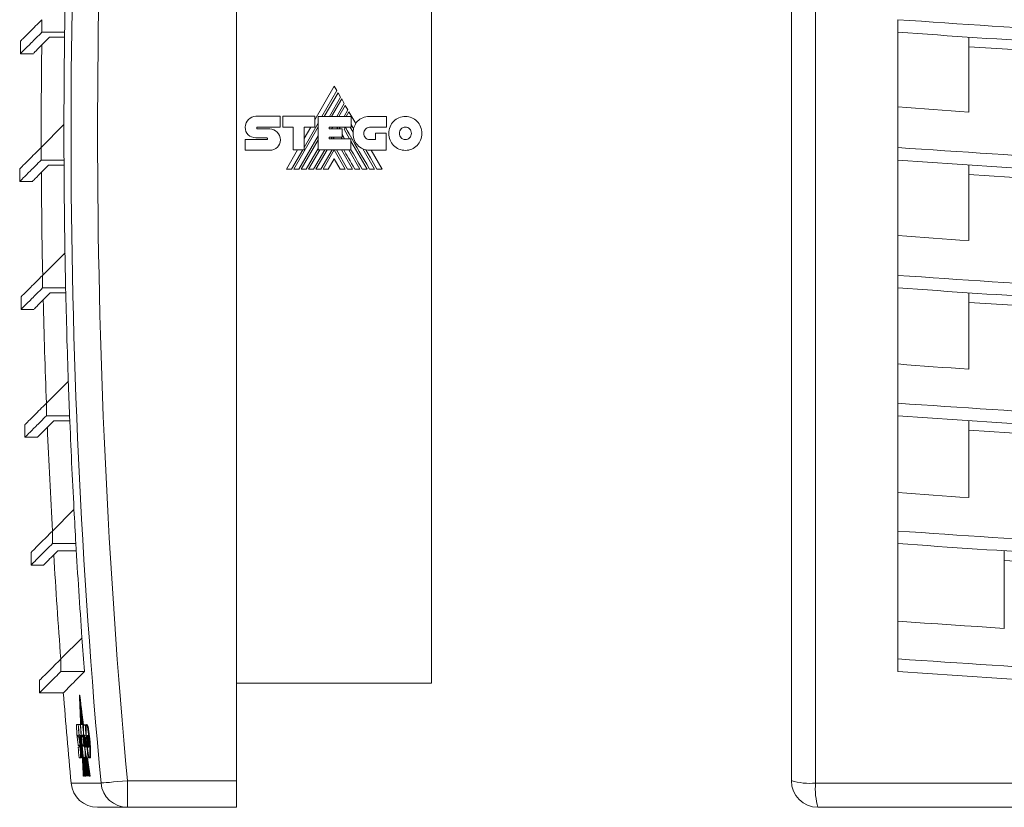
# Model space of a CAD drawing. Header units: millimetres. Extents: x 45 to 362, y 43 to 277.
# Tile 2 of 5: x 45 to 156, y 125 to 213. Entities that reach past the tile are written whole.
import ezdxf

# ---------------------------------------------------------------- set-up
doc = ezdxf.new("R2010")
doc.units = ezdxf.units.MM
doc.linetypes.add('PHANTOM', pattern=[12.7, 6.35, -1.27, 1.27, -1.27, 1.27, -1.27])
doc.layers.add('___VS___', color=7, linetype='Continuous', lineweight=15)

msp = doc.modelspace()

# ---------------------------------------------------------------- linework, layer by layer
at = {"color": 7, "linetype": 'Continuous', "lineweight": 15}
for p, q in [((69.78, 127.69), (69.78, 273.69)), ((132.32, 127.69), (132.32, 273.69)), ((135.05, 273.97), (135.05, 127.42)), ((91.78, 262.69), (91.78, 138.69)), ((47.86, 213.41), (47.86, 212)), ((144.32, 213.41), (144.32, 212)), ((47.86, 212), (50.42, 212)), ((144.32, 212), (144.32, 201.59)), ((45.44, 211), (45.44, 209.58)), ((48.7, 211.43), (50.42, 211.43)), ((152.32, 202.99), (152.32, 211.43)), ((45.44, 209.58), (46.91, 209.58)), ((80.81, 205.91), (78.63, 202.14)), ((79.42, 202.52), (81.1, 205.42)), ((81.1, 205.42), (80.81, 205.91)), ((81.23, 205.19), (79.68, 202.52)), ((80.25, 202.52), (81.51, 204.7)), ((81.64, 204.48), (80.51, 202.52)), ((81.51, 204.7), (81.23, 205.19)), ((81.92, 203.98), (81.64, 204.48)), ((81.08, 202.52), (81.92, 203.98)), ((82.05, 203.76), (81.33, 202.52)), ((81.91, 202.52), (82.34, 203.26)), ((82.34, 203.26), (82.05, 203.76)), ((71.98, 202.53), (74.72, 202.53)), ((74.72, 202.53), (74.72, 201.31)), ((74.99, 201.31), (74.99, 202.53)), ((74.99, 202.53), (78.63, 202.53)), ((78.63, 202.53), (78.63, 201.32)), ((78.99, 198.75), (78.99, 202.52)), ((78.99, 202.52), (82.71, 202.52)), ((82.46, 203.04), (82.16, 202.52)), ((83.23, 201.72), (82.46, 203.04)), ((82.71, 202.52), (82.71, 201.3)), ((84.78, 202.51), (86.69, 202.51)), ((86.69, 202.51), (86.69, 201.29)), ((50.34, 201.59), (47.77, 199.01)), ((70.78, 201.3), (70.78, 201.3)), ((72.14, 201.31), (74.72, 201.31)), ((72.14, 201.12), (73.53, 201.12)), ((76.17, 201.31), (74.99, 201.31)), ((76.17, 198.75), (76.17, 201.31)), ((76.25, 196.58), (78.99, 201.33)), ((77.41, 199.03), (78.99, 201.77)), ((78.63, 201.32), (77.41, 201.32)), ((77.41, 198.75), (77.41, 201.32)), ((78.15, 201.32), (77.41, 200.04)), ((80.23, 201.3), (82.71, 201.3)), ((80.23, 201.3), (80.23, 201.1)), ((80.23, 201.1), (81.71, 201.1)), ((80.51, 201.1), (80.63, 201.3)), ((81.09, 201.1), (81.21, 201.3)), ((81.34, 201.1), (81.46, 201.3)), ((81.71, 201.1), (81.71, 200.18)), ((81.91, 201.08), (82.04, 201.3)), ((81.91, 201.08), (82.54, 200)), ((82.61, 201.3), (82.93, 200.74)), ((86.69, 201.29), (84.78, 201.29)), ((144.32, 201.59), (144.32, 199.01)), ((70.78, 199.91), (73.18, 199.91)), ((73.18, 200.11), (71.98, 200.11)), ((76.82, 196.58), (78.99, 200.34)), ((77.08, 196.58), (78.99, 199.89)), ((80.23, 200.18), (81.71, 200.18)), ((80.23, 200.18), (80.23, 200)), ((80.23, 200), (82.69, 200)), ((80.45, 200), (80.56, 200.18)), ((80.7, 200), (80.81, 200.18)), ((81.6, 200.18), (81.71, 200)), ((82.69, 198.75), (82.69, 200)), ((84.78, 199.91), (85.44, 199.91)), ((85.44, 199.91), (85.44, 200.64)), ((85.44, 200.64), (86.65, 200.64)), ((86.65, 200.64), (86.65, 198.7)), ((47.77, 199.01), (47.77, 197.6)), ((73.53, 198.7), (70.78, 198.7)), ((76.67, 198.75), (75.41, 196.58)), ((75.99, 196.58), (77.25, 198.75)), ((76.17, 198.75), (77.41, 198.75)), ((77.64, 196.58), (78.99, 198.91)), ((77.9, 196.58), (79.16, 198.75)), ((78.47, 196.58), (79.73, 198.75)), ((78.73, 196.58), (79.99, 198.75)), ((78.99, 198.75), (82.69, 198.75)), ((79.3, 196.58), (80.56, 198.75)), ((79.55, 196.58), (80.8, 198.74)), ((82.05, 196.58), (80.8, 198.74)), ((82.3, 196.58), (81.04, 198.75)), ((81.61, 198.75), (82.87, 196.58)), ((82.43, 198.75), (83.69, 196.58)), ((82.69, 199.74), (84.52, 196.58)), ((84.02, 198.87), (85.34, 196.58)), ((86.65, 198.7), (84.79, 198.7)), ((86.2, 196.58), (84.97, 198.7)), ((144.32, 199.01), (144.32, 197.6)), ((47.77, 197.6), (50.35, 197.6)), ((80.8, 197.75), (80.12, 196.58)), ((80.8, 197.75), (81.48, 196.58)), ((144.32, 197.6), (144.32, 187.14)), ((45.35, 196.6), (45.35, 195.18)), ((48.61, 197.03), (50.35, 197.03)), ((152.32, 188.52), (152.32, 197.03)), ((45.35, 195.18), (46.82, 195.18)), ((50.46, 187.14), (47.93, 184.61)), ((144.32, 187.14), (144.32, 184.61)), ((47.93, 184.61), (47.93, 183.2)), ((144.32, 184.61), (144.32, 183.2)), ((47.93, 183.2), (50.54, 183.2)), ((144.32, 183.2), (144.32, 172.68)), ((45.52, 182.2), (45.52, 180.78)), ((48.78, 182.63), (50.55, 182.63)), ((152.32, 174.04), (152.32, 182.63)), ((45.52, 180.78), (46.98, 180.78)), ((50.84, 172.68), (48.36, 170.21)), ((144.32, 172.68), (144.32, 170.21)), ((48.36, 170.21), (48.36, 168.8)), ((144.32, 170.21), (144.32, 168.8)), ((48.36, 168.8), (50.98, 168.8)), ((144.32, 168.8), (144.32, 158.24)), ((45.95, 167.8), (45.95, 166.38)), ((49.21, 168.23), (51, 168.23)), ((152.32, 159.57), (152.32, 168.23)), ((45.95, 166.38), (47.41, 166.38)), ((51.47, 158.24), (49.05, 155.81)), ((144.32, 158.24), (144.32, 155.81)), ((49.05, 155.81), (49.05, 154.4)), ((144.32, 155.81), (144.32, 154.4)), ((49.05, 154.4), (51.69, 154.4)), ((144.32, 154.4), (144.32, 143.79)), ((46.64, 153.4), (46.64, 151.98)), ((49.64, 153.57), (51.74, 153.57)), ((156.32, 144.85), (156.32, 153.57)), ((46.64, 151.98), (48.07, 151.98)), ((52.38, 143.79), (50, 141.41)), ((144.32, 143.79), (144.32, 141.41)), ((50, 141.41), (50, 140)), ((144.32, 141.41), (144.32, 140)), ((50, 140), (52.66, 140)), ((47.58, 139), (47.58, 137.58)), ((91.78, 138.69), (69.78, 138.69)), ((47.58, 137.58), (50.29, 137.58)), ((52.13, 137.32), (52.08, 137.32)), ((52.19, 136.83), (52.14, 136.83)), ((52.21, 136.61), (52.16, 136.61)), ((52.2, 136.61), (52.19, 136.83)), ((52.27, 136.13), (52.22, 136.13)), ((52.3, 135.91), (52.25, 135.91)), ((52.28, 135.91), (52.27, 136.13)), ((52.36, 135.43), (52.31, 135.43)), ((52.38, 135.21), (52.33, 135.21)), ((52.44, 134.72), (52.39, 134.72)), ((52.47, 134.51), (52.42, 134.51)), ((51.94, 134.02), (51.78, 134.02)), ((51.94, 134.02), (52.02, 134.02)), ((52.18, 134.01), (51.95, 134.01)), ((52.18, 134.01), (52.22, 134.01)), ((52.45, 134), (52.2, 134)), ((52.45, 134), (52.48, 134)), ((52.55, 133.22), (52.58, 132.64)), ((52.73, 133.99), (52.6, 133.99)), ((52.73, 133.99), (52.81, 133.99)), ((52.89, 134.01), (52.97, 134.01)), ((53.04, 133.45), (53.12, 133.45)), ((51.81, 132.81), (51.81, 132.81)), ((51.89, 132.82), (52.04, 132.82)), ((51.89, 132.72), (51.97, 132.72)), ((51.9, 132.66), (51.98, 132.66)), ((51.98, 132.63), (51.91, 132.63)), ((51.98, 132.63), (52.06, 132.63)), ((52.04, 132.82), (52.05, 132.82)), ((52.05, 132.82), (52.12, 132.82)), ((52.06, 132.27), (52.15, 132.27)), ((52.2, 132.83), (52.28, 132.83)), ((52.28, 132.83), (52.3, 132.83)), ((52.38, 132.81), (52.55, 132.81)), ((52.5, 132.61), (52.4, 132.61)), ((52.5, 132.61), (52.53, 132.61)), ((52.53, 132.81), (52.63, 132.02)), ((52.53, 132.61), (52.58, 131.99)), ((52.56, 132.6), (52.54, 132.6)), ((52.55, 132.81), (52.57, 132.81)), ((52.68, 132.6), (52.76, 132.6)), ((52.7, 132.8), (52.83, 132.8)), ((52.71, 132.13), (52.79, 132.13)), ((52.8, 132.16), (52.86, 131.45)), ((52.89, 132.16), (52.8, 132.16)), ((52.83, 132.8), (52.86, 132.8)), ((52.89, 132.16), (52.91, 132.16)), ((52.97, 132.61), (53.05, 132.61)), ((53, 132.13), (53.08, 132.13)), ((53.2, 132.13), (53.28, 132.13)), ((52.07, 131.45), (51.93, 131.45)), ((51.98, 131.65), (52.05, 131.65)), ((52.16, 131.41), (52.24, 131.41)), ((52.48, 131.71), (52.58, 131.71)), ((52.58, 131.99), (52.64, 131.53)), ((52.58, 131.71), (52.62, 131.71)), ((52.66, 131.53), (52.68, 131.53)), ((52.86, 131.45), (52.81, 131.45)), ((53.06, 131.64), (53.14, 131.64)), ((52.04, 130.27), (52.19, 130.27)), ((52.19, 130.27), (52.27, 130.27)), ((52.21, 130.6), (52.29, 130.6)), ((52.34, 130.32), (52.42, 130.32)), ((52.42, 130.59), (52.44, 130.59)), ((52.42, 130.32), (52.46, 130.32)), ((52.52, 130.32), (52.77, 130.32)), ((52.69, 130.3), (52.67, 130.3)), ((52.77, 130.32), (52.8, 130.32)), ((52.92, 130.26), (53.05, 130.26)), ((52.92, 130.26), (53.19, 128.19)), ((53.05, 130.26), (53.13, 130.26)), ((53.22, 130.25), (53.3, 130.25)), ((53.27, 130.8), (53.35, 130.8)), ((52.55, 128.19), (52.52, 128.19)), ((52.65, 128.19), (52.62, 128.19)), ((52.67, 128.19), (52.65, 128.19)), ((52.76, 128.19), (52.72, 128.19)), ((52.81, 128.19), (52.78, 128.19)), ((53.24, 128.19), (53.19, 128.19)), ((53.29, 128.19), (53.24, 128.19)), ((57.49, 127.69), (57.49, 124.69)), ((57.49, 127.69), (69.78, 127.69)), ((69.78, 127.69), (69.78, 124.69)), ((135.05, 127.42), (281.6, 127.42)), ((57.49, 124.69), (54.13, 124.69)), ((69.78, 124.69), (57.49, 124.69)), ((281.32, 124.69), (135.32, 124.69))]:
    msp.add_line(p, q, dxfattribs=at)
at = {"color": 8, "linetype": 'Continuous', "lineweight": 15}
for p, q in [((52.76, 131.65), (52.84, 131.65)), ((51.14, 127.42), (54.52, 127.42))]:
    msp.add_line(p, q, dxfattribs=at)
at = {"color": 7, "linetype": 'Continuous', "lineweight": 15, "flags": 128}
for points in [[(152.32, 210.37), (159.18, 209.94), (166.04, 209.55), (172.91, 209.23), (179.79, 208.96), (186.67, 208.75), (193.55, 208.6), (200.44, 208.51), (207.32, 208.47)], [(152.32, 202.99), (151.32, 203.07), (150.32, 203.14), (149.32, 203.21), (148.32, 203.29), (147.32, 203.36), (146.32, 203.44), (145.32, 203.52), (144.32, 203.6)], [(85.62, 196.58), (85.24, 197.24), (84.88, 197.86), (84.61, 198.31), (84.36, 198.74)], [(152.32, 195.97), (159.18, 195.54), (166.04, 195.15), (172.91, 194.83), (179.79, 194.56), (186.67, 194.35), (193.55, 194.2), (200.44, 194.11), (207.32, 194.07)], [(152.32, 188.52), (151.32, 188.59), (150.32, 188.66), (149.32, 188.73), (148.32, 188.8), (147.32, 188.88), (146.32, 188.96), (145.32, 189.03), (144.32, 189.11)], [(152.32, 181.57), (159.18, 181.14), (166.04, 180.75), (172.91, 180.43), (179.79, 180.16), (186.67, 179.95), (193.55, 179.8), (200.44, 179.71), (207.32, 179.67)], [(152.32, 174.04), (151.32, 174.11), (150.32, 174.18), (149.32, 174.25), (148.32, 174.32), (147.32, 174.4), (146.32, 174.47), (145.32, 174.55), (144.32, 174.63)], [(152.32, 167.17), (159.18, 166.74), (166.04, 166.35), (172.91, 166.03), (179.79, 165.76), (186.67, 165.55), (193.55, 165.4), (200.44, 165.31), (207.32, 165.27)], [(152.32, 159.57), (151.32, 159.64), (150.32, 159.71), (149.32, 159.78), (148.32, 159.85), (147.32, 159.92), (146.32, 159.99), (145.32, 160.07), (144.32, 160.15)], [(156.32, 152.51), (162.68, 152.13), (169.05, 151.8), (175.42, 151.53), (181.8, 151.3), (188.17, 151.11), (194.56, 150.98), (200.94, 150.9), (207.32, 150.87)], [(156.32, 144.85), (154.82, 144.94), (153.32, 145.04), (151.82, 145.13), (150.32, 145.24), (148.82, 145.34), (147.32, 145.45), (145.82, 145.56), (144.32, 145.67)], [(52.08, 137.32), (52.09, 137.26), (52.09, 137.2), (52.1, 137.14), (52.11, 137.07), (52.12, 137.01), (52.12, 136.95), (52.13, 136.89), (52.14, 136.83)], [(52.22, 134.01), (52.22, 134.09), (52.2, 134.55), (52.18, 135.01), (52.16, 135.48), (52.14, 135.94), (52.12, 136.4), (52.1, 136.86), (52.08, 137.32)], [(52.19, 136.83), (52.18, 136.89), (52.17, 136.95), (52.17, 137.01), (52.16, 137.07), (52.15, 137.14), (52.14, 137.2), (52.14, 137.26), (52.13, 137.32)], [(52.14, 136.83), (52.15, 136.48), (52.17, 136.12), (52.18, 135.77), (52.2, 135.42), (52.21, 135.06), (52.23, 134.71), (52.24, 134.35), (52.26, 134)], [(52.16, 136.61), (52.17, 136.55), (52.18, 136.49), (52.19, 136.43), (52.19, 136.37), (52.2, 136.31), (52.21, 136.25), (52.21, 136.19), (52.22, 136.13)], [(52.28, 134), (52.26, 134.33), (52.25, 134.65), (52.23, 134.98), (52.22, 135.31), (52.2, 135.63), (52.19, 135.96), (52.18, 136.28), (52.16, 136.61)], [(52.27, 136.13), (52.26, 136.19), (52.26, 136.25), (52.25, 136.31), (52.24, 136.37), (52.24, 136.43), (52.23, 136.49), (52.22, 136.55), (52.21, 136.61)], [(52.22, 136.13), (52.23, 135.86), (52.24, 135.6), (52.26, 135.33), (52.27, 135.07), (52.28, 134.8), (52.29, 134.53), (52.3, 134.27), (52.31, 134)], [(52.25, 135.91), (52.26, 135.85), (52.26, 135.79), (52.27, 135.73), (52.28, 135.67), (52.28, 135.61), (52.29, 135.55), (52.3, 135.49), (52.31, 135.43)], [(52.33, 134), (52.32, 134.24), (52.31, 134.48), (52.3, 134.72), (52.29, 134.96), (52.28, 135.2), (52.27, 135.44), (52.26, 135.67), (52.25, 135.91)], [(52.36, 135.43), (52.35, 135.49), (52.34, 135.55), (52.34, 135.61), (52.33, 135.67), (52.32, 135.73), (52.31, 135.79), (52.31, 135.85), (52.3, 135.91)], [(52.31, 135.43), (52.31, 135.25), (52.32, 135.07), (52.33, 134.89), (52.34, 134.72), (52.35, 134.54), (52.35, 134.36), (52.36, 134.18), (52.37, 134)], [(52.37, 135.21), (52.36, 135.25), (52.36, 135.43)], [(52.33, 135.21), (52.34, 135.15), (52.35, 135.09), (52.36, 135.03), (52.36, 134.97), (52.37, 134.91), (52.38, 134.85), (52.39, 134.78), (52.39, 134.72)], [(52.39, 134), (52.38, 134.15), (52.37, 134.3), (52.37, 134.46), (52.36, 134.61), (52.35, 134.76), (52.35, 134.91), (52.34, 135.06), (52.33, 135.21)], [(52.44, 134.72), (52.44, 134.78), (52.43, 134.85), (52.42, 134.91), (52.41, 134.97), (52.41, 135.03), (52.4, 135.09), (52.39, 135.15), (52.38, 135.21)], [(52.39, 134.72), (52.4, 134.63), (52.4, 134.54), (52.41, 134.45), (52.41, 134.36), (52.41, 134.27), (52.42, 134.18), (52.42, 134.09), (52.42, 134)], [(52.42, 134.51), (52.44, 134.35), (52.46, 134.19), (52.48, 134.03), (52.5, 133.87), (52.52, 133.71), (52.54, 133.54), (52.54, 133.52)], [(52.44, 134), (52.44, 134.06), (52.44, 134.13), (52.43, 134.19), (52.43, 134.26), (52.43, 134.32), (52.43, 134.38), (52.42, 134.45), (52.42, 134.51)], [(52.45, 134.51), (52.45, 134.54), (52.45, 134.63), (52.44, 134.72)], [(52.55, 133.85), (52.55, 133.87), (52.53, 134.03), (52.51, 134.19), (52.49, 134.35), (52.47, 134.51)], [(52.81, 133.99), (52.83, 133.84), (52.84, 133.69), (52.84, 133.66)], [(52.34, 131.58), (52.33, 131.74), (52.32, 131.89), (52.32, 132.05), (52.31, 132.2), (52.3, 132.36), (52.29, 132.52), (52.28, 132.67), (52.28, 132.83)], [(52.33, 132.47), (52.34, 132.27), (52.36, 131.93), (52.37, 131.6), (52.39, 131.26), (52.41, 130.93), (52.42, 130.59)], [(52.4, 132.61), (52.4, 132.64), (52.4, 132.66), (52.39, 132.69), (52.39, 132.71), (52.39, 132.74), (52.39, 132.76), (52.38, 132.79), (52.38, 132.81)], [(52.41, 132.81), (52.42, 132.79), (52.42, 132.76), (52.42, 132.74), (52.42, 132.71), (52.42, 132.69), (52.43, 132.66), (52.43, 132.64), (52.43, 132.61)], [(52.42, 132.81), (52.42, 132.79), (52.42, 132.76), (52.43, 132.74), (52.43, 132.71), (52.43, 132.69), (52.43, 132.66), (52.43, 132.64), (52.43, 132.61)], [(52.45, 132.61), (52.45, 132.64), (52.45, 132.66), (52.45, 132.69), (52.44, 132.71), (52.44, 132.74), (52.44, 132.76), (52.44, 132.79), (52.44, 132.81)], [(52.48, 132.81), (52.48, 132.79), (52.48, 132.76), (52.48, 132.74), (52.48, 132.71), (52.48, 132.69), (52.48, 132.66), (52.49, 132.64), (52.49, 132.61)], [(52.5, 132.61), (52.5, 132.64), (52.5, 132.66), (52.5, 132.69), (52.5, 132.71), (52.5, 132.74), (52.5, 132.76), (52.5, 132.79), (52.49, 132.81)], [(52.53, 132.81), (52.54, 132.78), (52.54, 132.76), (52.54, 132.73), (52.54, 132.7), (52.54, 132.68), (52.54, 132.65), (52.54, 132.62), (52.54, 132.6)], [(52.54, 132.6), (52.56, 132.47), (52.58, 132.33), (52.59, 132.2), (52.61, 132.07), (52.63, 131.93), (52.64, 131.8), (52.66, 131.67), (52.68, 131.53)], [(52.57, 128.19), (52.54, 128.77), (52.51, 129.35), (52.48, 129.93), (52.45, 130.51), (52.42, 131.09), (52.39, 131.67), (52.37, 132.04)], [(52.45, 131.07), (52.46, 130.95), (52.48, 130.49), (52.51, 130.03), (52.53, 129.57), (52.55, 129.11), (52.58, 128.65), (52.6, 128.19)], [(52.49, 131.53), (52.49, 131.56), (52.49, 131.58), (52.49, 131.6), (52.48, 131.62), (52.48, 131.65), (52.48, 131.67), (52.48, 131.69), (52.48, 131.71)], [(52.51, 131.71), (52.51, 131.69), (52.51, 131.67), (52.51, 131.65), (52.52, 131.62), (52.52, 131.6), (52.52, 131.58), (52.52, 131.56), (52.52, 131.53)], [(52.53, 131.71), (52.53, 131.69), (52.53, 131.67), (52.53, 131.65), (52.53, 131.62), (52.53, 131.6), (52.54, 131.58), (52.54, 131.56), (52.54, 131.53)], [(52.55, 131.53), (52.55, 131.56), (52.55, 131.58), (52.55, 131.6), (52.55, 131.62), (52.55, 131.65), (52.55, 131.67), (52.55, 131.69), (52.55, 131.71)], [(52.6, 131.71), (52.6, 131.69), (52.6, 131.67), (52.61, 131.65), (52.61, 131.62), (52.61, 131.6), (52.62, 131.58), (52.62, 131.56), (52.62, 131.53)], [(52.71, 131.28), (52.76, 130.9), (52.81, 130.51), (52.86, 130.12), (52.91, 129.74), (52.96, 129.35), (53.01, 128.96), (53.06, 128.58), (53.11, 128.19)], [(52.52, 128.19), (52.5, 128.46), (52.49, 128.72), (52.47, 128.99), (52.46, 129.25), (52.45, 129.52), (52.43, 129.79), (52.42, 130.05), (52.4, 130.32)], [(52.44, 130.32), (52.45, 130.05), (52.47, 129.79), (52.48, 129.52), (52.5, 129.25), (52.51, 128.99), (52.52, 128.72), (52.54, 128.46), (52.55, 128.19)], [(52.62, 128.19), (52.6, 128.59), (52.58, 129), (52.55, 129.41), (52.53, 129.81), (52.51, 130.22), (52.49, 130.62), (52.49, 130.64)], [(52.54, 130.32), (52.55, 130.19), (52.56, 129.9), (52.58, 129.62), (52.59, 129.33), (52.61, 129.05), (52.62, 128.76), (52.64, 128.47), (52.65, 128.19)], [(52.67, 128.19), (52.66, 128.46), (52.64, 128.72), (52.63, 128.99), (52.61, 129.25), (52.6, 129.52), (52.59, 129.79), (52.57, 130.05), (52.56, 130.32)], [(52.6, 130.32), (52.61, 130.05), (52.62, 129.79), (52.64, 129.52), (52.65, 129.25), (52.66, 128.99), (52.68, 128.72), (52.69, 128.46), (52.71, 128.19)], [(52.72, 128.19), (52.71, 128.46), (52.7, 128.72), (52.68, 128.99), (52.67, 129.25), (52.65, 129.52), (52.64, 129.79), (52.63, 130.05), (52.61, 130.32)], [(52.65, 130.32), (52.66, 130.05), (52.68, 129.79), (52.69, 129.52), (52.7, 129.25), (52.72, 128.99), (52.73, 128.72), (52.75, 128.46), (52.76, 128.19)], [(52.67, 130.3), (52.7, 130.04), (52.74, 129.77), (52.77, 129.51), (52.8, 129.25), (52.84, 128.98), (52.87, 128.72), (52.91, 128.45), (52.94, 128.19)], [(52.78, 128.19), (52.76, 128.45), (52.75, 128.72), (52.74, 128.98), (52.72, 129.25), (52.71, 129.51), (52.7, 129.77), (52.68, 130.04), (52.67, 130.3)], [(52.96, 128.19), (52.93, 128.46), (52.89, 128.72), (52.86, 128.99), (52.82, 129.25), (52.79, 129.52), (52.75, 129.79), (52.72, 130.05), (52.68, 130.32)], [(52.72, 130.32), (52.76, 130.05), (52.79, 129.79), (52.82, 129.52), (52.86, 129.25), (52.89, 128.99), (52.93, 128.72), (52.96, 128.46), (53, 128.19)], [(52.78, 130.32), (52.81, 130.05), (52.85, 129.79), (52.88, 129.52), (52.92, 129.25), (52.95, 128.99), (52.99, 128.72), (53.02, 128.46), (53.06, 128.19)], [(52.88, 130.43), (52.91, 130.15), (52.95, 129.87), (52.99, 129.59), (53.02, 129.31), (53.06, 129.03), (53.1, 128.75), (53.14, 128.47), (53.17, 128.19)], [(52.96, 130.26), (52.99, 130), (53.03, 129.74), (53.06, 129.49), (53.1, 129.23), (53.13, 128.97), (53.17, 128.71), (53.2, 128.45), (53.24, 128.19)], [(53.29, 128.19), (53.25, 128.45), (53.22, 128.71), (53.18, 128.97), (53.15, 129.23), (53.11, 129.49), (53.08, 129.74), (53.04, 130), (53.01, 130.26)], [(53.1, 130.64), (53.11, 130.5), (53.13, 130.26)], [(52.9, 128.19), (52.89, 128.33), (52.87, 128.48), (52.85, 128.62), (52.83, 128.76), (52.81, 128.91), (52.79, 129.05), (52.77, 129.19), (52.76, 129.34)], [(52.76, 129.34), (52.76, 129.19), (52.77, 129.05), (52.78, 128.91), (52.78, 128.76), (52.79, 128.62), (52.8, 128.48), (52.81, 128.33), (52.81, 128.19)], [(52.86, 128.19), (52.86, 128.33), (52.85, 128.48), (52.84, 128.62), (52.84, 128.7)], [(57.49, 127.69), (56.94, 127.64), (56.41, 127.59), (55.92, 127.55), (55.48, 127.5), (55.11, 127.47), (54.82, 127.44), (54.62, 127.43), (54.52, 127.42)]]:
    msp.add_lwpolyline(points, dxfattribs=at)
at = {"color": 7, "linetype": 'Continuous', "lineweight": 15}
for centre, radius, start, end in [((847.78, 200.69), 796.64, 174.72247, 185.27753), ((847.78, 200.69), 793.65, 174.72247, 185.27753), ((847.78, 200.69), 797.44, 178.89687, 179.18772), ((847.78, 200.69), 797.44, 179.18772, 179.93551), ((847.78, 200.69), 800, 179.29289, 180.11927), ((847.78, 200.69), 800, 179.29284, 180.11922), ((847.78, 200.69), 797.44, 179.93551, 180.22239), ((85.01, 200.65), 2.08, 149.0381, 166.8386), ((84.79, 200.57), 1.87, 174.6401, 270), ((847.78, 200.69), 797.44, 180.22239, 180.97398), ((847.78, 200.69), 800, 180.32106, 181.15122), ((847.78, 200.69), 800, 180.32102, 181.15117), ((847.78, 200.69), 797.44, 180.97398, 181.25713), ((847.78, 200.69), 797.44, 181.25713, 182.01265), ((847.78, 200.69), 800, 181.34951, 182.18358), ((847.78, 200.69), 800, 181.34947, 182.18354), ((847.78, 200.69), 797.44, 182.01265, 182.29228), ((847.78, 200.69), 797.44, 182.29228, 183.05186), ((847.78, 200.69), 800, 182.37855, 183.2167), ((847.78, 200.69), 800, 182.37851, 183.21666), ((847.78, 200.69), 797.44, 183.05186, 183.32818), ((847.78, 200.69), 797.44, 183.32818, 184.09196), ((847.78, 200.69), 800, 183.4085, 184.25089), ((847.78, 200.69), 800, 183.40846, 184.25085), ((847.78, 200.69), 797.44, 184.09196, 184.36517), ((847.78, 200.69), 800, 184.52128, 185.25529), ((847.78, 200.69), 798.63, 184.78899, 184.87509), ((847.78, 200.69), 798.61, 184.78945, 184.87519), ((847.78, 200.69), 798.39, 184.7908, 184.87584), ((847.78, 200.69), 798.37, 184.79166, 185.05693), ((847.78, 200.69), 798.12, 184.79314, 184.87893), ((847.78, 200.69), 798.09, 184.79332, 184.8586), ((847.78, 200.69), 797.84, 184.79556, 184.88175), ((847.78, 200.69), 798.54, 184.87562, 185.05581), ((847.78, 200.69), 798.47, 184.87537, 185.05629), ((847.78, 200.69), 798.19, 184.89258, 184.95747), ((847.78, 200.69), 797.84, 184.92717, 185.06424), ((847.78, 200.69), 798.85, 184.97243, 185.05745), ((847.78, 200.69), 798.44, 184.96566, 185.03659), ((847.78, 200.69), 798.12, 184.97086, 185.05848), ((847.78, 200.69), 798.09, 184.98911, 185.05867), ((134.41, 134.79), 7.4, 253.5767, 274.9082), ((135.32, 127.69), 3, 180, 270), ((54.13, 127.69), 3, 185.2553, 270), ((57.5, 127.68), 2.99, 185.1199, 269.8931), ((142.42, 126.78), 7.4, 175.0918, 196.4234)]:
    msp.add_arc(centre, radius, start, end, dxfattribs=at)
for points, knots in [([(47.86, 213.41), (47.38, 212.93), (46.41, 211.96), (45.6, 211.16), (45.5, 211.05), (45.44, 211)], [0, 0, 0, 0, 0.332781, 0.665973, 1, 1, 1, 1]), ([(272.32, 213.41), (265.24, 212.93), (251.07, 211.95), (229.72, 211.18), (208.32, 210.9), (186.92, 211.18), (165.57, 211.95), (151.4, 212.93), (144.32, 213.41)], [0, 0, 0, 0, 0.166391, 0.332987, 0.5, 0.667017, 0.833613, 1, 1, 1, 1]), ([(45.49, 209.63), (45.48, 209.62), (45.44, 209.58), (45.81, 209.95), (46.56, 210.7), (47.42, 211.56), (47.86, 212)], [0, 0, 0, 0, 0.120113, 0.41366, 0.707003, 1, 1, 1, 1]), ([(144.32, 212), (150.27, 211.58), (162.18, 210.75), (180.1, 209.99), (198.05, 209.58), (216.31, 209.55), (234.84, 209.93), (253.62, 210.7), (266.09, 211.56), (272.32, 212)], [0, 0, 0, 0, 0.139835, 0.279831, 0.419926, 0.560057, 0.70683, 0.853502, 1, 1, 1, 1]), ([(46.91, 209.63), (46.91, 209.64), (46.92, 209.64), (47.48, 210.2), (48.29, 211.02), (48.7, 211.43)], [0, 0, 0, 0, 0.2483973, 0.6239673, 1, 1, 1, 1]), ([(47.77, 199.01), (47.28, 198.53), (46.32, 197.56), (45.51, 196.76), (45.41, 196.65), (45.35, 196.6)], [0, 0, 0, 0, 0.332781, 0.665973, 1, 1, 1, 1]), ([(272.32, 199.01), (265.24, 198.53), (251.07, 197.55), (229.72, 196.78), (208.32, 196.5), (186.92, 196.78), (165.57, 197.55), (151.4, 198.53), (144.32, 199.01)], [0, 0, 0, 0, 0.166391, 0.332987, 0.5, 0.667017, 0.833613, 1, 1, 1, 1]), ([(45.4, 195.23), (45.39, 195.22), (45.35, 195.18), (45.71, 195.55), (46.47, 196.3), (47.33, 197.16), (47.77, 197.6)], [0, 0, 0, 0, 0.120113, 0.41366, 0.707003, 1, 1, 1, 1]), ([(144.32, 197.6), (150.27, 197.18), (162.18, 196.35), (180.1, 195.59), (198.05, 195.18), (216.31, 195.15), (234.84, 195.53), (253.62, 196.3), (266.09, 197.16), (272.32, 197.6)], [0, 0, 0, 0, 0.139835, 0.279831, 0.419926, 0.560057, 0.70683, 0.853502, 1, 1, 1, 1]), ([(46.82, 195.23), (46.82, 195.24), (46.83, 195.24), (47.38, 195.8), (48.2, 196.62), (48.61, 197.03)], [0, 0, 0, 0, 0.248397, 0.623967, 1, 1, 1, 1]), ([(47.93, 184.61), (47.45, 184.13), (46.48, 183.16), (45.68, 182.36), (45.57, 182.25), (45.52, 182.2)], [0, 0, 0, 0, 0.332781, 0.665973, 1, 1, 1, 1]), ([(272.32, 184.61), (265.24, 184.13), (251.07, 183.15), (229.72, 182.38), (208.32, 182.1), (186.92, 182.38), (165.57, 183.15), (151.4, 184.13), (144.32, 184.61)], [0, 0, 0, 0, 0.166391, 0.332987, 0.5, 0.667017, 0.833613, 1, 1, 1, 1]), ([(45.57, 180.83), (45.55, 180.82), (45.52, 180.78), (45.88, 181.15), (46.63, 181.9), (47.5, 182.76), (47.93, 183.2)], [0, 0, 0, 0, 0.120113, 0.41366, 0.707003, 1, 1, 1, 1]), ([(144.32, 183.2), (150.27, 182.78), (162.18, 181.95), (180.1, 181.19), (198.05, 180.78), (216.31, 180.75), (234.84, 181.13), (253.62, 181.9), (266.09, 182.76), (272.32, 183.2)], [0, 0, 0, 0, 0.139835, 0.279831, 0.419926, 0.560057, 0.70683, 0.853502, 1, 1, 1, 1]), ([(46.98, 180.83), (46.99, 180.84), (47, 180.84), (47.55, 181.4), (48.37, 182.22), (48.78, 182.63)], [0, 0, 0, 0, 0.248397, 0.623967, 1, 1, 1, 1]), ([(48.36, 170.21), (47.88, 169.73), (46.91, 168.76), (46.11, 167.96), (46, 167.85), (45.95, 167.8)], [0, 0, 0, 0, 0.332781, 0.665973, 1, 1, 1, 1]), ([(272.32, 170.21), (265.24, 169.73), (251.07, 168.75), (229.72, 167.98), (208.32, 167.7), (186.92, 167.98), (165.57, 168.75), (151.4, 169.73), (144.32, 170.21)], [0, 0, 0, 0, 0.1663906, 0.3329867, 0.5, 0.6670168, 0.8336129, 1, 1, 1, 1]), ([(45.99, 166.43), (45.98, 166.42), (45.94, 166.38), (46.31, 166.75), (47.06, 167.5), (47.93, 168.36), (48.36, 168.8)], [0, 0, 0, 0, 0.120113, 0.41366, 0.707003, 1, 1, 1, 1]), ([(144.32, 168.8), (150.27, 168.38), (162.18, 167.55), (180.1, 166.79), (198.05, 166.38), (216.31, 166.35), (234.84, 166.73), (253.62, 167.5), (266.09, 168.36), (272.32, 168.8)], [0, 0, 0, 0, 0.139835, 0.279831, 0.419926, 0.560057, 0.70683, 0.853502, 1, 1, 1, 1]), ([(47.41, 166.43), (47.41, 166.44), (47.42, 166.44), (47.98, 167), (48.8, 167.82), (49.21, 168.23)], [0, 0, 0, 0, 0.248397, 0.623967, 1, 1, 1, 1]), ([(49.05, 155.81), (48.57, 155.33), (47.6, 154.36), (46.8, 153.56), (46.69, 153.45), (46.64, 153.4)], [0, 0, 0, 0, 0.332781, 0.665973, 1, 1, 1, 1]), ([(272.32, 155.81), (265.24, 155.33), (251.07, 154.35), (229.72, 153.58), (208.32, 153.3), (186.92, 153.58), (165.57, 154.35), (151.4, 155.33), (144.32, 155.81)], [0, 0, 0, 0, 0.166391, 0.332987, 0.5, 0.667017, 0.833613, 1, 1, 1, 1]), ([(46.68, 152.03), (46.67, 152.02), (46.63, 151.98), (47, 152.34), (47.75, 153.1), (48.62, 153.96), (49.05, 154.4)], [0, 0, 0, 0, 0.120113, 0.41366, 0.707003, 1, 1, 1, 1]), ([(144.32, 154.4), (150.27, 153.98), (162.18, 153.15), (180.1, 152.39), (198.05, 151.98), (216.31, 151.95), (234.84, 152.33), (253.62, 153.1), (266.09, 153.96), (272.32, 154.4)], [0, 0, 0, 0, 0.139835, 0.279831, 0.419926, 0.560057, 0.70683, 0.853502, 1, 1, 1, 1]), ([(48.07, 152), (48.1, 152.03), (48.15, 152.09), (48.7, 152.63), (49.33, 153.26), (49.64, 153.57)], [0, 0, 0, 0, 0.344694, 0.672215, 1, 1, 1, 1]), ([(50, 141.41), (49.52, 140.93), (48.55, 139.96), (47.75, 139.16), (47.64, 139.05), (47.58, 139)], [0, 0, 0, 0, 0.332781, 0.665973, 1, 1, 1, 1]), ([(272.32, 141.41), (265.24, 140.93), (251.07, 139.95), (229.72, 139.18), (208.32, 138.9), (186.92, 139.18), (165.57, 139.95), (151.4, 140.93), (144.32, 141.41)], [0, 0, 0, 0, 0.166391, 0.332987, 0.5, 0.667017, 0.833613, 1, 1, 1, 1]), ([(47.63, 137.63), (47.62, 137.62), (47.58, 137.58), (47.95, 137.94), (48.7, 138.7), (49.57, 139.56), (50, 140)], [0, 0, 0, 0, 0.120113, 0.41366, 0.707003, 1, 1, 1, 1]), ([(50.32, 137.63), (50.31, 137.62), (50.25, 137.55), (50.6, 137.92), (51.35, 138.67), (52.22, 139.55), (52.66, 140)], [0, 0, 0, 0, 0.091885, 0.403856, 0.701778, 1, 1, 1, 1]), ([(144.32, 140), (150.27, 139.58), (162.18, 138.75), (180.1, 137.99), (198.05, 137.58), (216.31, 137.55), (234.84, 137.93), (253.62, 138.7), (266.09, 139.56), (272.32, 140)], [0, 0, 0, 0, 0.139835, 0.279831, 0.419926, 0.560057, 0.70683, 0.853502, 1, 1, 1, 1]), ([(51.78, 134.02), (51.77, 134), (51.76, 133.97), (51.76, 133.8), (51.76, 133.69), (51.76, 133.66)], [0, 0, 0, 0, 0.478034, 0.892744, 1, 1, 1, 1]), ([(51.76, 133.66), (51.76, 133.6), (51.77, 133.44), (51.79, 133.15), (51.81, 132.91), (51.81, 132.81)], [0, 0, 0, 0, 0.244456, 0.678394, 1, 1, 1, 1]), ([(52.6, 133.99), (52.58, 133.97), (52.56, 133.95), (52.54, 133.75), (52.54, 133.58), (52.54, 133.49)], [0, 0, 0, 0, 0.451451, 0.717437, 1, 1, 1, 1]), ([(52.54, 133.49), (52.54, 133.47), (52.54, 133.43), (52.55, 133.34), (52.55, 133.27), (52.55, 133.22)], [0, 0, 0, 0, 0.2509178, 0.5018564, 1, 1, 1, 1]), ([(52.89, 134.01), (52.88, 133.98), (52.85, 133.93), (52.84, 133.67), (52.84, 133.49), (52.84, 133.46)], [0, 0, 0, 0, 0.475935, 0.890792, 1, 1, 1, 1]), ([(52.84, 133.46), (52.84, 133.36), (52.84, 133.11), (52.87, 132.65), (52.9, 132.28), (52.91, 132.13)], [0, 0, 0, 0, 0.24482, 0.677118, 1, 1, 1, 1]), ([(53.04, 133.45), (53.01, 133.6), (52.96, 133.88), (52.92, 134), (52.89, 134), (52.89, 134.01)], [0, 0, 0, 0, 0.474473, 0.906834, 1, 1, 1, 1]), ([(52.97, 134.01), (52.99, 133.98), (53.03, 133.93), (53.09, 133.67), (53.11, 133.49), (53.12, 133.45)], [0, 0, 0, 0, 0.475197, 0.89135, 1, 1, 1, 1]), ([(53.2, 132.13), (53.17, 132.37), (53.13, 132.83), (53.07, 133.25), (53.04, 133.43), (53.04, 133.45)], [0, 0, 0, 0, 0.493963, 0.935963, 1, 1, 1, 1]), ([(53.12, 133.45), (53.13, 133.36), (53.17, 133.11), (53.23, 132.65), (53.26, 132.28), (53.28, 132.13)], [0, 0, 0, 0, 0.2432516, 0.6806251, 1, 1, 1, 1]), ([(51.81, 132.81), (51.83, 132.68), (51.85, 132.47), (51.88, 132.18), (51.89, 132.05), (51.9, 131.98)], [0, 0, 0, 0, 0.443942, 0.68577, 1, 1, 1, 1]), ([(51.89, 132.79), (51.89, 132.8), (51.89, 132.81), (51.89, 132.82), (51.89, 132.82), (51.89, 132.82)], [0, 0, 0, 0, 0.4268464, 0.6719633, 1, 1, 1, 1]), ([(51.89, 132.72), (51.89, 132.73), (51.89, 132.74), (51.89, 132.77), (51.89, 132.78), (51.89, 132.79)], [0, 0, 0, 0, 0.271477, 0.529383, 1, 1, 1, 1]), ([(51.9, 132.66), (51.9, 132.66), (51.9, 132.67), (51.9, 132.69), (51.89, 132.71), (51.89, 132.72)], [0, 0, 0, 0, 0.247418, 0.692623, 1, 1, 1, 1]), ([(51.91, 132.63), (51.9, 132.64), (51.9, 132.64), (51.9, 132.65), (51.9, 132.66), (51.9, 132.66)], [0, 0, 0, 0, 0.473877, 0.876143, 1, 1, 1, 1]), ([(52.06, 132.27), (52.05, 132.37), (52.02, 132.55), (52, 132.63), (51.99, 132.63), (51.98, 132.63)], [0, 0, 0, 0, 0.468366, 0.903067, 1, 1, 1, 1]), ([(52.06, 132.63), (52.07, 132.62), (52.09, 132.59), (52.12, 132.41), (52.14, 132.3), (52.15, 132.27)], [0, 0, 0, 0, 0.469839, 0.872698, 1, 1, 1, 1]), ([(52.16, 131.41), (52.15, 131.57), (52.12, 131.81), (52.09, 132.09), (52.07, 132.21), (52.06, 132.27)], [0, 0, 0, 0, 0.5041656, 0.7477083, 1, 1, 1, 1]), ([(52.15, 132.27), (52.15, 132.21), (52.18, 132.04), (52.21, 131.74), (52.23, 131.5), (52.24, 131.41)], [0, 0, 0, 0, 0.2484634, 0.6947198, 1, 1, 1, 1]), ([(52.58, 132.64), (52.59, 132.61), (52.59, 132.54), (52.6, 132.42), (52.61, 132.32), (52.61, 132.26)], [0, 0, 0, 0, 0.255058, 0.51016, 1, 1, 1, 1]), ([(52.61, 132.26), (52.63, 132.06), (52.67, 131.64), (52.74, 131.06), (52.81, 130.61), (52.87, 130.32), (52.9, 130.28), (52.92, 130.26)], [0, 0, 0, 0, 0.203111, 0.406251, 0.610121, 0.814307, 1, 1, 1, 1]), ([(52.68, 132.6), (52.68, 132.65), (52.68, 132.75), (52.69, 132.79), (52.7, 132.79), (52.7, 132.8)], [0, 0, 0, 0, 0.476347, 0.901404, 1, 1, 1, 1]), ([(52.71, 132.13), (52.7, 132.21), (52.69, 132.38), (52.68, 132.53), (52.68, 132.59), (52.68, 132.6)], [0, 0, 0, 0, 0.496136, 0.939457, 1, 1, 1, 1]), ([(52.76, 131.65), (52.76, 131.68), (52.74, 131.77), (52.72, 131.94), (52.71, 132.07), (52.71, 132.13)], [0, 0, 0, 0, 0.24422, 0.680438, 1, 1, 1, 1]), ([(52.76, 132.6), (52.76, 132.57), (52.76, 132.48), (52.77, 132.31), (52.78, 132.18), (52.79, 132.13)], [0, 0, 0, 0, 0.244367, 0.675678, 1, 1, 1, 1]), ([(52.91, 132.13), (52.93, 131.89), (52.98, 131.43), (53.03, 131), (53.06, 130.82), (53.07, 130.8)], [0, 0, 0, 0, 0.4934281, 0.9372323, 1, 1, 1, 1]), ([(52.99, 132.82), (52.99, 132.81), (52.98, 132.79), (52.97, 132.69), (52.97, 132.63), (52.97, 132.61)], [0, 0, 0, 0, 0.473953, 0.888565, 1, 1, 1, 1]), ([(52.97, 132.61), (52.97, 132.58), (52.98, 132.49), (52.98, 132.32), (53, 132.18), (53, 132.13)], [0, 0, 0, 0, 0.245664, 0.678179, 1, 1, 1, 1]), ([(53.05, 132.61), (53.04, 132.67), (53.02, 132.77), (53, 132.81), (52.99, 132.81), (52.99, 132.82)], [0, 0, 0, 0, 0.474525, 0.907405, 1, 1, 1, 1]), ([(53, 132.13), (53.01, 132.04), (53.02, 131.87), (53.05, 131.71), (53.06, 131.65), (53.06, 131.64)], [0, 0, 0, 0, 0.496544, 0.943852, 1, 1, 1, 1]), ([(53.1, 132.13), (53.1, 132.22), (53.08, 132.38), (53.06, 132.54), (53.05, 132.61), (53.05, 132.61)], [0, 0, 0, 0, 0.494237, 0.936235, 1, 1, 1, 1]), ([(53.13, 131.64), (53.13, 131.67), (53.13, 131.77), (53.12, 131.93), (53.11, 132.07), (53.1, 132.13)], [0, 0, 0, 0, 0.244453, 0.676451, 1, 1, 1, 1]), ([(53.27, 130.8), (53.27, 130.89), (53.26, 131.14), (53.24, 131.6), (53.21, 131.97), (53.2, 132.13)], [0, 0, 0, 0, 0.243621, 0.674298, 1, 1, 1, 1]), ([(53.28, 132.13), (53.3, 131.89), (53.33, 131.43), (53.35, 131), (53.35, 130.83), (53.35, 130.8)], [0, 0, 0, 0, 0.4946959, 0.9353318, 1, 1, 1, 1]), ([(51.9, 131.98), (51.91, 131.93), (51.93, 131.79), (51.96, 131.68), (51.97, 131.66), (51.98, 131.65)], [0, 0, 0, 0, 0.2497363, 0.6667945, 1, 1, 1, 1]), ([(52.05, 131.65), (52.05, 131.65), (52.05, 131.65), (52.05, 131.64), (52.05, 131.63), (52.05, 131.62)], [0, 0, 0, 0, 0.318829, 0.705898, 1, 1, 1, 1]), ([(52.05, 131.62), (52.06, 131.61), (52.06, 131.6), (52.06, 131.58), (52.06, 131.56), (52.06, 131.54)], [0, 0, 0, 0, 0.2733122, 0.522993, 1, 1, 1, 1]), ([(52.06, 131.54), (52.06, 131.54), (52.07, 131.52), (52.07, 131.49), (52.07, 131.48), (52.07, 131.47)], [0, 0, 0, 0, 0.254142, 0.714141, 1, 1, 1, 1]), ([(52.07, 131.47), (52.07, 131.47), (52.07, 131.46), (52.07, 131.45), (52.07, 131.45), (52.07, 131.45)], [0, 0, 0, 0, 0.458855, 0.883949, 1, 1, 1, 1]), ([(52.21, 130.6), (52.21, 130.71), (52.2, 130.91), (52.18, 131.21), (52.16, 131.37), (52.16, 131.41)], [0, 0, 0, 0, 0.468341, 0.878884, 1, 1, 1, 1]), ([(52.24, 131.41), (52.25, 131.27), (52.27, 131), (52.29, 130.73), (52.29, 130.62), (52.29, 130.6)], [0, 0, 0, 0, 0.467292, 0.899839, 1, 1, 1, 1]), ([(52.81, 131.45), (52.81, 131.46), (52.79, 131.48), (52.77, 131.57), (52.76, 131.64), (52.76, 131.65)], [0, 0, 0, 0, 0.472137, 0.887973, 1, 1, 1, 1]), ([(53.06, 131.64), (53.07, 131.59), (53.08, 131.49), (53.1, 131.44), (53.11, 131.44), (53.11, 131.44)], [0, 0, 0, 0, 0.471124, 0.90082, 1, 1, 1, 1]), ([(53.11, 131.44), (53.12, 131.45), (53.13, 131.47), (53.13, 131.56), (53.13, 131.63), (53.13, 131.64)], [0, 0, 0, 0, 0.477468, 0.892408, 1, 1, 1, 1]), ([(52.19, 130.27), (52.2, 130.28), (52.21, 130.31), (52.21, 130.45), (52.21, 130.55), (52.21, 130.6)], [0, 0, 0, 0, 0.4960654, 0.7429234, 1, 1, 1, 1]), ([(52.29, 130.6), (52.29, 130.55), (52.29, 130.41), (52.29, 130.29), (52.28, 130.28), (52.27, 130.27)], [0, 0, 0, 0, 0.2450368, 0.6711282, 1, 1, 1, 1]), ([(52.74, 130.32), (52.76, 130.15), (52.85, 129.44), (52.95, 128.73), (53.02, 128.19)], [0, 0, 0, 0, 0.241044, 1, 1, 1, 1]), ([(52.8, 130.32), (52.8, 130.26), (52.89, 129.55), (52.99, 128.84), (53.07, 128.19)], [0, 0, 0, 0, 0.0780218, 1, 1, 1, 1]), ([(52.82, 130.57), (52.82, 130.54), (52.84, 130.43), (52.85, 130.33), (52.86, 130.24)], [0, 0, 0, 0, 0.215907, 1, 1, 1, 1]), ([(53.07, 130.8), (53.09, 130.66), (53.14, 130.38), (53.19, 130.26), (53.21, 130.25), (53.22, 130.25)], [0, 0, 0, 0, 0.473967, 0.904515, 1, 1, 1, 1]), ([(53.22, 130.25), (53.23, 130.28), (53.26, 130.33), (53.27, 130.59), (53.27, 130.77), (53.27, 130.8)], [0, 0, 0, 0, 0.4781963, 0.8951581, 1, 1, 1, 1]), ([(53.35, 130.8), (53.35, 130.66), (53.35, 130.38), (53.32, 130.26), (53.3, 130.25), (53.3, 130.25)], [0, 0, 0, 0, 0.477817, 0.903434, 1, 1, 1, 1])]:
    msp.add_open_spline(points, degree=3, knots=knots, dxfattribs=at)
for points in [[(70.78, 201.3), (70.78, 201.64), (70.91, 201.95), (71.13, 202.17)], [(71.13, 202.17), (71.35, 202.39), (71.65, 202.53), (71.98, 202.53)], [(83.23, 201.72), (83.29, 201.82), (83.36, 201.91), (83.44, 201.99)], [(83.44, 201.99), (83.75, 202.31), (84.2, 202.51), (84.78, 202.51)], [(87.5, 201.96), (87.83, 202.31), (88.3, 202.52), (88.82, 202.52)], [(88.82, 202.52), (89.33, 202.52), (89.8, 202.31), (90.14, 201.96)], [(71.09, 200.45), (70.89, 200.65), (70.77, 200.93), (70.78, 201.3)], [(72.09, 201.28), (72.07, 201.26), (72.06, 201.23), (72.06, 201.21)], [(72.06, 201.21), (72.06, 201.18), (72.07, 201.16), (72.09, 201.15)], [(72.14, 201.31), (72.12, 201.31), (72.1, 201.3), (72.09, 201.28)], [(72.09, 201.15), (72.1, 201.13), (72.12, 201.12), (72.14, 201.12)], [(73.53, 201.12), (73.86, 201.12), (74.16, 200.98), (74.38, 200.75)], [(84.78, 196.58), (83.03, 199.58), (82.12, 201.16), (82.04, 201.3)], [(82.99, 201.12), (82.88, 201.31), (82.78, 201.47), (82.71, 201.6)], [(82.93, 200.74), (82.94, 200.87), (82.96, 201), (82.99, 201.12)], [(84.32, 201.09), (84.2, 200.96), (84.12, 200.79), (84.12, 200.6)], [(84.78, 201.29), (84.6, 201.29), (84.44, 201.21), (84.32, 201.09)], [(86.95, 200.6), (86.95, 201.13), (87.16, 201.61), (87.5, 201.96)], [(88.34, 201.1), (88.21, 200.97), (88.14, 200.8), (88.14, 200.6)], [(88.82, 201.31), (88.63, 201.31), (88.46, 201.23), (88.34, 201.1)], [(89.3, 201.1), (89.17, 201.23), (89, 201.31), (88.82, 201.31)], [(89.5, 200.6), (89.5, 200.8), (89.42, 200.97), (89.3, 201.1)], [(90.14, 201.96), (90.48, 201.61), (90.69, 201.13), (90.69, 200.6)], [(71.98, 200.11), (71.63, 200.12), (71.32, 200.23), (71.09, 200.45)], [(73.24, 200.08), (73.22, 200.1), (73.2, 200.11), (73.18, 200.11)], [(73.18, 199.91), (73.21, 199.91), (73.23, 199.92), (73.24, 199.93)], [(73.27, 200), (73.27, 200.03), (73.26, 200.06), (73.24, 200.08)], [(73.24, 199.93), (73.26, 199.95), (73.27, 199.98), (73.27, 200)], [(74.38, 200.75), (74.6, 200.52), (74.73, 200.21), (74.73, 199.87)], [(74.73, 199.87), (74.73, 199.53), (74.6, 199.24), (74.39, 199.04)], [(81.97, 200), (81.86, 200.2), (81.77, 200.36), (81.71, 200.47)], [(84.12, 200.6), (84.12, 200.41), (84.2, 200.24), (84.32, 200.11)], [(84.32, 200.11), (84.43, 199.99), (84.6, 199.91), (84.78, 199.91)], [(87.5, 199.25), (87.16, 199.59), (86.95, 200.07), (86.95, 200.6)], [(88.14, 200.6), (88.14, 200.41), (88.21, 200.23), (88.34, 200.1)], [(88.34, 200.1), (88.46, 199.98), (88.63, 199.9), (88.82, 199.9)], [(88.82, 199.9), (89, 199.9), (89.17, 199.98), (89.3, 200.1)], [(89.3, 200.1), (89.42, 200.23), (89.5, 200.41), (89.5, 200.6)], [(90.69, 200.6), (90.69, 200.07), (90.48, 199.59), (90.14, 199.25)], [(74.39, 199.04), (74.17, 198.83), (73.87, 198.7), (73.53, 198.7)], [(83.13, 196.58), (82.6, 197.49), (82.18, 198.22), (81.87, 198.75)], [(83.95, 196.58), (83.45, 197.44), (83.03, 198.17), (82.69, 198.76)], [(88.82, 198.69), (88.3, 198.69), (87.83, 198.9), (87.5, 199.25)], [(90.14, 199.25), (89.8, 198.9), (89.33, 198.69), (88.82, 198.69)]]:
    msp.add_open_spline(points, degree=3, dxfattribs=at)
at = {"layer": '___VS___', "linetype": 'PHANTOM'}
for p, q in [((70.78, 199.91), (70.78, 198.7)), ((75.41, 196.58), (75.99, 196.58)), ((76.25, 196.58), (76.82, 196.58)), ((77.08, 196.58), (77.64, 196.58)), ((77.9, 196.58), (78.47, 196.58)), ((78.73, 196.58), (79.3, 196.58)), ((79.55, 196.58), (80.12, 196.58)), ((81.48, 196.58), (82.05, 196.58)), ((82.3, 196.58), (82.87, 196.58)), ((83.13, 196.58), (83.69, 196.58)), ((83.95, 196.58), (84.52, 196.58)), ((84.78, 196.58), (85.34, 196.58)), ((85.62, 196.58), (86.2, 196.58))]:
    msp.add_line(p, q, dxfattribs=at)

doc.saveas('drawing.dxf')
